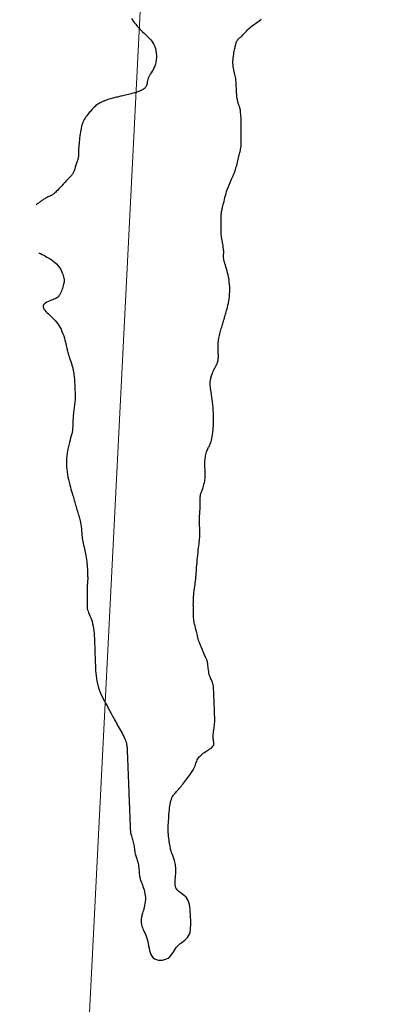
# Model space of a CAD drawing. Header units: millimetres. Extents: x 32690613 to 32693367, y 5343692 to 5344708.
# Tile 200 of 256: x 32692426 to 32692444, y 5344253 to 5344300. Entities that reach past the tile are written whole.
import ezdxf

# ---------------------------------------------------------------- set-up
doc = ezdxf.new("R2010")
doc.units = ezdxf.units.MM
doc.header["$LTSCALE"] = 20
doc.layers.get('0').update_dxf_attribs({"lineweight": 18})
doc.layers.get('Defpoints').update_dxf_attribs({"color": 11, "lineweight": 18})
doc.layers.add('02-DGM_HL_493.00', color=102, linetype='Continuous')

# ---------------------------------------------------------------- blocks, each defined once
blk = doc.blocks.new('A$C78070446')
blk.add_line((4469733.773, 5343068.963), (4469667.482, 5342330.093))

msp = doc.modelspace()

# ---------------------------------------------------------------- linework, layer by layer
at = {"layer": '02-DGM_HL_493.00', "elevation": 493, "flags": 128}
for points in [[(32692431.256, 5344299.697), (32692431.322, 5344299.597), (32692431.388, 5344299.502), (32692431.454, 5344299.415), (32692431.52, 5344299.334), (32692431.585, 5344299.259), (32692431.65, 5344299.189), (32692431.716, 5344299.123), (32692431.781, 5344299.06), (32692431.845, 5344298.999), (32692431.91, 5344298.939), (32692431.975, 5344298.879), (32692432.039, 5344298.817), (32692432.101, 5344298.754), (32692432.16, 5344298.688), (32692432.215, 5344298.618), (32692432.266, 5344298.542), (32692432.311, 5344298.461), (32692432.35, 5344298.372), (32692432.381, 5344298.276), (32692432.404, 5344298.174), (32692432.42, 5344298.067), (32692432.428, 5344297.958), (32692432.429, 5344297.849), (32692432.421, 5344297.742), (32692432.406, 5344297.638), (32692432.382, 5344297.54), (32692432.351, 5344297.448), (32692432.313, 5344297.364), (32692432.272, 5344297.285), (32692432.228, 5344297.21), (32692432.184, 5344297.14), (32692432.142, 5344297.073), (32692432.104, 5344297.008), (32692432.072, 5344296.944), (32692432.047, 5344296.88), (32692432.028, 5344296.818), (32692432.013, 5344296.757), (32692432.001, 5344296.698), (32692431.99, 5344296.642), (32692431.978, 5344296.59), (32692431.964, 5344296.542), (32692431.946, 5344296.498), (32692431.923, 5344296.46), (32692431.895, 5344296.426), (32692431.863, 5344296.397), (32692431.829, 5344296.372), (32692431.794, 5344296.35), (32692431.758, 5344296.331), (32692431.724, 5344296.314), (32692431.692, 5344296.3), (32692431.662, 5344296.287), (32692431.635, 5344296.275), (32692431.608, 5344296.264), (32692431.58, 5344296.253), (32692431.55, 5344296.242), (32692431.515, 5344296.231), (32692431.476, 5344296.218), (32692431.429, 5344296.205), (32692431.376, 5344296.191), (32692431.315, 5344296.175), (32692431.25, 5344296.158), (32692431.182, 5344296.141), (32692431.112, 5344296.124), (32692431.042, 5344296.107), (32692430.975, 5344296.091), (32692430.91, 5344296.075), (32692430.851, 5344296.061), (32692430.795, 5344296.048), (32692430.743, 5344296.035), (32692430.693, 5344296.023), (32692430.645, 5344296.011), (32692430.597, 5344296), (32692430.548, 5344295.988), (32692430.497, 5344295.976), (32692430.444, 5344295.963), (32692430.389, 5344295.949), (32692430.332, 5344295.935), (32692430.274, 5344295.919), (32692430.214, 5344295.901), (32692430.153, 5344295.882), (32692430.092, 5344295.861), (32692430.03, 5344295.838), (32692429.969, 5344295.813), (32692429.908, 5344295.785), (32692429.848, 5344295.756), (32692429.79, 5344295.726), (32692429.735, 5344295.694), (32692429.683, 5344295.662), (32692429.634, 5344295.629), (32692429.589, 5344295.596), (32692429.549, 5344295.563), (32692429.512, 5344295.53), (32692429.478, 5344295.496), (32692429.446, 5344295.462), (32692429.415, 5344295.426), (32692429.384, 5344295.389), (32692429.351, 5344295.351), (32692429.317, 5344295.31), (32692429.279, 5344295.267), (32692429.24, 5344295.221), (32692429.199, 5344295.172), (32692429.158, 5344295.121), (32692429.118, 5344295.067), (32692429.079, 5344295.011), (32692429.042, 5344294.951), (32692429.008, 5344294.889), (32692428.978, 5344294.824), (32692428.952, 5344294.755), (32692428.929, 5344294.684), (32692428.908, 5344294.609), (32692428.89, 5344294.53), (32692428.875, 5344294.448), (32692428.86, 5344294.363), (32692428.847, 5344294.273), (32692428.835, 5344294.18), (32692428.824, 5344294.084), (32692428.814, 5344293.989), (32692428.804, 5344293.895), (32692428.796, 5344293.804), (32692428.789, 5344293.72), (32692428.783, 5344293.642), (32692428.778, 5344293.574), (32692428.774, 5344293.517), (32692428.772, 5344293.47), (32692428.77, 5344293.43), (32692428.769, 5344293.398), (32692428.769, 5344293.372), (32692428.769, 5344293.35), (32692428.77, 5344293.33), (32692428.771, 5344293.312), (32692428.771, 5344293.294), (32692428.772, 5344293.276), (32692428.771, 5344293.257), (32692428.771, 5344293.236), (32692428.769, 5344293.214), (32692428.765, 5344293.189), (32692428.76, 5344293.163), (32692428.754, 5344293.133), (32692428.745, 5344293.099), (32692428.735, 5344293.063), (32692428.722, 5344293.024), (32692428.709, 5344292.983), (32692428.695, 5344292.94), (32692428.68, 5344292.896), (32692428.665, 5344292.85), (32692428.65, 5344292.804), (32692428.636, 5344292.758), (32692428.621, 5344292.711), (32692428.607, 5344292.666), (32692428.592, 5344292.622), (32692428.578, 5344292.58), (32692428.564, 5344292.54), (32692428.55, 5344292.503), (32692428.535, 5344292.469), (32692428.521, 5344292.439), (32692428.505, 5344292.411), (32692428.486, 5344292.383), (32692428.464, 5344292.354), (32692428.438, 5344292.322), (32692428.405, 5344292.285), (32692428.365, 5344292.241), (32692428.317, 5344292.189), (32692428.26, 5344292.128), (32692428.196, 5344292.059), (32692428.128, 5344291.985), (32692428.057, 5344291.908), (32692427.985, 5344291.832), (32692427.916, 5344291.759), (32692427.852, 5344291.69), (32692427.794, 5344291.63), (32692427.744, 5344291.579), (32692427.703, 5344291.537), (32692427.667, 5344291.503), (32692427.635, 5344291.475), (32692427.607, 5344291.452), (32692427.579, 5344291.433), (32692427.552, 5344291.415), (32692427.523, 5344291.399), (32692427.491, 5344291.382), (32692427.456, 5344291.364), (32692427.419, 5344291.345), (32692427.38, 5344291.326), (32692427.341, 5344291.307), (32692427.301, 5344291.287), (32692427.262, 5344291.266), (32692427.224, 5344291.245), (32692427.187, 5344291.224), (32692427.151, 5344291.202), (32692427.117, 5344291.18), (32692427.083, 5344291.158), (32692427.051, 5344291.135), (32692427.018, 5344291.112), (32692426.986, 5344291.089), (32692426.954, 5344291.066), (32692426.922, 5344291.043), (32692426.89, 5344291.02), (32692426.861, 5344290.998), (32692426.834, 5344290.979), (32692426.812, 5344290.963), (32692426.794, 5344290.95), (32692426.783, 5344290.942), (32692426.778, 5344290.939)], [(32692426.912, 5344288.684), (32692426.932, 5344288.674), (32692426.988, 5344288.648), (32692427.071, 5344288.606), (32692427.174, 5344288.552), (32692427.291, 5344288.487), (32692427.413, 5344288.414), (32692427.532, 5344288.334), (32692427.642, 5344288.251), (32692427.737, 5344288.165), (32692427.816, 5344288.079), (32692427.882, 5344287.993), (32692427.935, 5344287.909), (32692427.978, 5344287.828), (32692428.011, 5344287.751), (32692428.038, 5344287.679), (32692428.058, 5344287.613), (32692428.074, 5344287.555), (32692428.086, 5344287.502), (32692428.093, 5344287.454), (32692428.097, 5344287.408), (32692428.097, 5344287.362), (32692428.093, 5344287.315), (32692428.085, 5344287.266), (32692428.074, 5344287.211), (32692428.059, 5344287.15), (32692428.04, 5344287.084), (32692428.019, 5344287.016), (32692427.995, 5344286.947), (32692427.97, 5344286.879), (32692427.943, 5344286.815), (32692427.914, 5344286.755), (32692427.885, 5344286.703), (32692427.855, 5344286.659), (32692427.824, 5344286.623), (32692427.791, 5344286.593), (32692427.755, 5344286.568), (32692427.714, 5344286.545), (32692427.669, 5344286.524), (32692427.618, 5344286.504), (32692427.56, 5344286.482), (32692427.495, 5344286.457), (32692427.426, 5344286.429), (32692427.356, 5344286.399), (32692427.288, 5344286.365), (32692427.227, 5344286.329), (32692427.175, 5344286.289), (32692427.135, 5344286.246), (32692427.112, 5344286.2), (32692427.108, 5344286.151), (32692427.121, 5344286.1), (32692427.148, 5344286.045), (32692427.188, 5344285.989), (32692427.238, 5344285.932), (32692427.295, 5344285.873), (32692427.357, 5344285.814), (32692427.422, 5344285.754), (32692427.487, 5344285.693), (32692427.551, 5344285.632), (32692427.614, 5344285.569), (32692427.677, 5344285.503), (32692427.737, 5344285.433), (32692427.795, 5344285.358), (32692427.85, 5344285.277), (32692427.902, 5344285.189), (32692427.951, 5344285.093), (32692427.996, 5344284.992), (32692428.037, 5344284.888), (32692428.075, 5344284.784), (32692428.108, 5344284.681), (32692428.137, 5344284.582), (32692428.162, 5344284.49), (32692428.183, 5344284.407), (32692428.2, 5344284.335), (32692428.213, 5344284.272), (32692428.224, 5344284.216), (32692428.234, 5344284.164), (32692428.244, 5344284.114), (32692428.255, 5344284.064), (32692428.268, 5344284.011), (32692428.284, 5344283.953), (32692428.304, 5344283.887), (32692428.328, 5344283.815), (32692428.353, 5344283.739), (32692428.38, 5344283.658), (32692428.408, 5344283.576), (32692428.435, 5344283.492), (32692428.46, 5344283.409), (32692428.483, 5344283.327), (32692428.503, 5344283.249), (32692428.52, 5344283.173), (32692428.535, 5344283.1), (32692428.546, 5344283.029), (32692428.556, 5344282.96), (32692428.565, 5344282.894), (32692428.571, 5344282.829), (32692428.577, 5344282.766), (32692428.582, 5344282.704), (32692428.586, 5344282.644), (32692428.59, 5344282.584), (32692428.593, 5344282.524), (32692428.596, 5344282.464), (32692428.599, 5344282.404), (32692428.601, 5344282.344), (32692428.604, 5344282.282), (32692428.606, 5344282.219), (32692428.608, 5344282.155), (32692428.61, 5344282.09), (32692428.612, 5344282.024), (32692428.612, 5344281.959), (32692428.612, 5344281.894), (32692428.61, 5344281.83), (32692428.607, 5344281.766), (32692428.602, 5344281.704), (32692428.596, 5344281.643), (32692428.589, 5344281.582), (32692428.581, 5344281.521), (32692428.573, 5344281.46), (32692428.564, 5344281.397), (32692428.556, 5344281.332), (32692428.548, 5344281.266), (32692428.54, 5344281.197), (32692428.533, 5344281.126), (32692428.526, 5344281.054), (32692428.521, 5344280.982), (32692428.516, 5344280.911), (32692428.512, 5344280.841), (32692428.508, 5344280.773), (32692428.506, 5344280.709), (32692428.505, 5344280.648), (32692428.503, 5344280.589), (32692428.501, 5344280.531), (32692428.497, 5344280.471), (32692428.492, 5344280.409), (32692428.483, 5344280.341), (32692428.47, 5344280.267), (32692428.452, 5344280.185), (32692428.43, 5344280.094), (32692428.403, 5344279.994), (32692428.374, 5344279.886), (32692428.343, 5344279.772), (32692428.313, 5344279.653), (32692428.284, 5344279.531), (32692428.259, 5344279.406), (32692428.238, 5344279.28), (32692428.222, 5344279.155), (32692428.212, 5344279.029), (32692428.207, 5344278.904), (32692428.208, 5344278.779), (32692428.213, 5344278.654), (32692428.223, 5344278.529), (32692428.237, 5344278.405), (32692428.256, 5344278.28), (32692428.278, 5344278.156), (32692428.303, 5344278.034), (32692428.331, 5344277.914), (32692428.36, 5344277.798), (32692428.389, 5344277.687), (32692428.418, 5344277.583), (32692428.445, 5344277.487), (32692428.471, 5344277.399), (32692428.494, 5344277.322), (32692428.514, 5344277.252), (32692428.532, 5344277.19), (32692428.549, 5344277.131), (32692428.565, 5344277.076), (32692428.581, 5344277.02), (32692428.598, 5344276.964), (32692428.615, 5344276.905), (32692428.634, 5344276.84), (32692428.654, 5344276.772), (32692428.675, 5344276.701), (32692428.696, 5344276.628), (32692428.717, 5344276.555), (32692428.739, 5344276.482), (32692428.759, 5344276.412), (32692428.779, 5344276.344), (32692428.798, 5344276.28), (32692428.815, 5344276.219), (32692428.831, 5344276.16), (32692428.846, 5344276.103), (32692428.86, 5344276.047), (32692428.872, 5344275.989), (32692428.883, 5344275.931), (32692428.892, 5344275.87), (32692428.9, 5344275.806), (32692428.907, 5344275.741), (32692428.913, 5344275.673), (32692428.918, 5344275.606), (32692428.924, 5344275.539), (32692428.929, 5344275.473), (32692428.934, 5344275.409), (32692428.94, 5344275.349), (32692428.947, 5344275.293), (32692428.955, 5344275.24), (32692428.964, 5344275.189), (32692428.973, 5344275.138), (32692428.984, 5344275.087), (32692428.996, 5344275.034), (32692429.009, 5344274.979), (32692429.024, 5344274.919), (32692429.039, 5344274.854), (32692429.056, 5344274.785), (32692429.072, 5344274.712), (32692429.089, 5344274.634), (32692429.105, 5344274.552), (32692429.121, 5344274.468), (32692429.136, 5344274.38), (32692429.148, 5344274.29), (32692429.159, 5344274.198), (32692429.168, 5344274.105), (32692429.176, 5344274.013), (32692429.182, 5344273.923), (32692429.187, 5344273.837), (32692429.191, 5344273.755), (32692429.194, 5344273.681), (32692429.197, 5344273.614), (32692429.199, 5344273.556), (32692429.201, 5344273.506), (32692429.203, 5344273.463), (32692429.203, 5344273.425), (32692429.204, 5344273.392), (32692429.203, 5344273.362), (32692429.202, 5344273.333), (32692429.201, 5344273.305), (32692429.198, 5344273.276), (32692429.196, 5344273.246), (32692429.192, 5344273.213), (32692429.189, 5344273.177), (32692429.186, 5344273.136), (32692429.183, 5344273.09), (32692429.181, 5344273.038), (32692429.18, 5344272.979), (32692429.18, 5344272.913), (32692429.181, 5344272.841), (32692429.181, 5344272.764), (32692429.183, 5344272.686), (32692429.183, 5344272.606), (32692429.184, 5344272.528), (32692429.183, 5344272.452), (32692429.181, 5344272.382), (32692429.178, 5344272.317), (32692429.174, 5344272.257), (32692429.171, 5344272.201), (32692429.17, 5344272.147), (32692429.171, 5344272.093), (32692429.175, 5344272.039), (32692429.184, 5344271.983), (32692429.199, 5344271.924), (32692429.22, 5344271.859), (32692429.247, 5344271.79), (32692429.277, 5344271.715), (32692429.309, 5344271.636), (32692429.343, 5344271.551), (32692429.376, 5344271.461), (32692429.406, 5344271.366), (32692429.433, 5344271.266), (32692429.456, 5344271.16), (32692429.474, 5344271.049), (32692429.488, 5344270.934), (32692429.5, 5344270.816), (32692429.508, 5344270.696), (32692429.515, 5344270.573), (32692429.521, 5344270.449), (32692429.526, 5344270.324), (32692429.531, 5344270.199), (32692429.535, 5344270.074), (32692429.54, 5344269.949), (32692429.545, 5344269.824), (32692429.55, 5344269.699), (32692429.555, 5344269.575), (32692429.56, 5344269.45), (32692429.565, 5344269.325), (32692429.57, 5344269.2), (32692429.576, 5344269.075), (32692429.584, 5344268.95), (32692429.595, 5344268.825), (32692429.61, 5344268.701), (32692429.629, 5344268.577), (32692429.655, 5344268.453), (32692429.687, 5344268.329), (32692429.727, 5344268.205), (32692429.773, 5344268.084), (32692429.823, 5344267.965), (32692429.876, 5344267.85), (32692429.93, 5344267.74), (32692429.984, 5344267.637), (32692430.035, 5344267.541), (32692430.083, 5344267.455), (32692430.125, 5344267.378), (32692430.163, 5344267.309), (32692430.197, 5344267.247), (32692430.229, 5344267.189), (32692430.259, 5344267.134), (32692430.289, 5344267.08), (32692430.32, 5344267.024), (32692430.352, 5344266.965), (32692430.387, 5344266.901), (32692430.424, 5344266.833), (32692430.464, 5344266.761), (32692430.505, 5344266.686), (32692430.548, 5344266.608), (32692430.592, 5344266.528), (32692430.636, 5344266.448), (32692430.681, 5344266.366), (32692430.726, 5344266.285), (32692430.77, 5344266.204), (32692430.813, 5344266.124), (32692430.853, 5344266.046), (32692430.891, 5344265.971), (32692430.926, 5344265.899), (32692430.957, 5344265.83), (32692430.983, 5344265.766), (32692431.003, 5344265.707), (32692431.019, 5344265.652), (32692431.031, 5344265.601), (32692431.04, 5344265.553), (32692431.045, 5344265.508), (32692431.049, 5344265.464), (32692431.052, 5344265.422), (32692431.053, 5344265.38), (32692431.055, 5344265.338), (32692431.057, 5344265.296), (32692431.058, 5344265.252), (32692431.06, 5344265.206), (32692431.062, 5344265.158), (32692431.064, 5344265.107), (32692431.066, 5344265.051), (32692431.068, 5344264.991), (32692431.071, 5344264.926), (32692431.074, 5344264.858), (32692431.076, 5344264.786), (32692431.079, 5344264.714), (32692431.082, 5344264.641), (32692431.085, 5344264.57), (32692431.088, 5344264.501), (32692431.09, 5344264.436), (32692431.092, 5344264.376), (32692431.095, 5344264.32), (32692431.097, 5344264.266), (32692431.099, 5344264.214), (32692431.101, 5344264.162), (32692431.103, 5344264.108), (32692431.105, 5344264.052), (32692431.107, 5344263.992), (32692431.11, 5344263.927), (32692431.113, 5344263.858), (32692431.115, 5344263.787), (32692431.118, 5344263.714), (32692431.121, 5344263.642), (32692431.124, 5344263.57), (32692431.127, 5344263.502), (32692431.129, 5344263.437), (32692431.132, 5344263.377), (32692431.134, 5344263.321), (32692431.136, 5344263.267), (32692431.138, 5344263.215), (32692431.14, 5344263.163), (32692431.142, 5344263.109), (32692431.144, 5344263.053), (32692431.147, 5344262.993), (32692431.149, 5344262.928), (32692431.152, 5344262.858), (32692431.155, 5344262.785), (32692431.158, 5344262.708), (32692431.161, 5344262.629), (32692431.164, 5344262.548), (32692431.167, 5344262.465), (32692431.17, 5344262.382), (32692431.174, 5344262.299), (32692431.177, 5344262.216), (32692431.18, 5344262.135), (32692431.183, 5344262.056), (32692431.186, 5344261.979), (32692431.189, 5344261.906), (32692431.192, 5344261.836), (32692431.194, 5344261.771), (32692431.197, 5344261.711), (32692431.199, 5344261.656), (32692431.202, 5344261.603), (32692431.206, 5344261.553), (32692431.211, 5344261.504), (32692431.218, 5344261.456), (32692431.227, 5344261.407), (32692431.238, 5344261.356), (32692431.252, 5344261.303), (32692431.268, 5344261.248), (32692431.285, 5344261.191), (32692431.303, 5344261.133), (32692431.32, 5344261.073), (32692431.338, 5344261.012), (32692431.354, 5344260.951), (32692431.368, 5344260.889), (32692431.379, 5344260.827), (32692431.389, 5344260.765), (32692431.397, 5344260.704), (32692431.405, 5344260.643), (32692431.413, 5344260.584), (32692431.421, 5344260.527), (32692431.43, 5344260.472), (32692431.442, 5344260.419), (32692431.455, 5344260.369), (32692431.471, 5344260.32), (32692431.488, 5344260.272), (32692431.505, 5344260.223), (32692431.522, 5344260.174), (32692431.539, 5344260.122), (32692431.555, 5344260.067), (32692431.569, 5344260.007), (32692431.581, 5344259.943), (32692431.59, 5344259.874), (32692431.599, 5344259.804), (32692431.606, 5344259.732), (32692431.612, 5344259.661), (32692431.618, 5344259.593), (32692431.625, 5344259.527), (32692431.632, 5344259.467), (32692431.64, 5344259.413), (32692431.649, 5344259.364), (32692431.66, 5344259.318), (32692431.672, 5344259.273), (32692431.687, 5344259.227), (32692431.704, 5344259.179), (32692431.723, 5344259.127), (32692431.745, 5344259.069), (32692431.769, 5344259.003), (32692431.795, 5344258.931), (32692431.821, 5344258.853), (32692431.847, 5344258.77), (32692431.869, 5344258.683), (32692431.888, 5344258.593), (32692431.902, 5344258.501), (32692431.909, 5344258.408), (32692431.909, 5344258.314), (32692431.903, 5344258.221), (32692431.891, 5344258.13), (32692431.875, 5344258.042), (32692431.856, 5344257.957), (32692431.836, 5344257.877), (32692431.816, 5344257.803), (32692431.797, 5344257.736), (32692431.779, 5344257.677), (32692431.764, 5344257.624), (32692431.751, 5344257.577), (32692431.74, 5344257.534), (32692431.731, 5344257.495), (32692431.724, 5344257.458), (32692431.718, 5344257.422), (32692431.713, 5344257.386), (32692431.71, 5344257.348), (32692431.709, 5344257.309), (32692431.71, 5344257.268), (32692431.714, 5344257.224), (32692431.722, 5344257.177), (32692431.733, 5344257.126), (32692431.749, 5344257.072), (32692431.769, 5344257.013), (32692431.795, 5344256.948), (32692431.825, 5344256.879), (32692431.858, 5344256.805), (32692431.892, 5344256.725), (32692431.926, 5344256.641), (32692431.959, 5344256.551), (32692431.99, 5344256.456), (32692432.017, 5344256.355), (32692432.04, 5344256.249), (32692432.061, 5344256.141), (32692432.081, 5344256.033), (32692432.104, 5344255.928), (32692432.131, 5344255.827), (32692432.167, 5344255.735), (32692432.212, 5344255.654), (32692432.27, 5344255.587), (32692432.342, 5344255.535), (32692432.425, 5344255.498), (32692432.517, 5344255.477), (32692432.613, 5344255.47), (32692432.711, 5344255.476), (32692432.807, 5344255.496), (32692432.898, 5344255.528), (32692432.979, 5344255.573), (32692433.05, 5344255.628), (32692433.111, 5344255.692), (32692433.165, 5344255.762), (32692433.214, 5344255.837), (32692433.261, 5344255.914), (32692433.309, 5344255.99), (32692433.36, 5344256.063), (32692433.416, 5344256.132), (32692433.48, 5344256.193), (32692433.549, 5344256.25), (32692433.621, 5344256.303), (32692433.694, 5344256.356), (32692433.765, 5344256.411), (32692433.831, 5344256.47), (32692433.89, 5344256.536), (32692433.939, 5344256.611), (32692433.977, 5344256.696), (32692434.005, 5344256.791), (32692434.023, 5344256.895), (32692434.034, 5344257.005), (32692434.038, 5344257.122), (32692434.038, 5344257.242), (32692434.035, 5344257.365), (32692434.03, 5344257.49), (32692434.025, 5344257.615), (32692434.019, 5344257.738), (32692434.009, 5344257.858), (32692433.996, 5344257.973), (32692433.977, 5344258.083), (32692433.95, 5344258.185), (32692433.916, 5344258.277), (32692433.871, 5344258.359), (32692433.816, 5344258.43), (32692433.753, 5344258.491), (32692433.685, 5344258.545), (32692433.615, 5344258.594), (32692433.546, 5344258.642), (32692433.482, 5344258.69), (32692433.425, 5344258.742), (32692433.379, 5344258.799), (32692433.345, 5344258.864), (32692433.324, 5344258.936), (32692433.312, 5344259.013), (32692433.308, 5344259.095), (32692433.309, 5344259.18), (32692433.315, 5344259.267), (32692433.322, 5344259.353), (32692433.329, 5344259.439), (32692433.334, 5344259.523), (32692433.336, 5344259.603), (32692433.337, 5344259.682), (32692433.335, 5344259.757), (32692433.331, 5344259.83), (32692433.325, 5344259.9), (32692433.316, 5344259.967), (32692433.305, 5344260.03), (32692433.293, 5344260.091), (32692433.278, 5344260.148), (32692433.262, 5344260.202), (32692433.245, 5344260.253), (32692433.228, 5344260.3), (32692433.211, 5344260.344), (32692433.194, 5344260.385), (32692433.179, 5344260.423), (32692433.164, 5344260.457), (32692433.151, 5344260.49), (32692433.139, 5344260.522), (32692433.127, 5344260.557), (32692433.116, 5344260.594), (32692433.105, 5344260.637), (32692433.094, 5344260.686), (32692433.082, 5344260.743), (32692433.07, 5344260.81), (32692433.058, 5344260.884), (32692433.045, 5344260.962), (32692433.033, 5344261.043), (32692433.022, 5344261.123), (32692433.011, 5344261.2), (32692433.001, 5344261.27), (32692432.993, 5344261.333), (32692432.987, 5344261.385), (32692432.982, 5344261.429), (32692432.978, 5344261.467), (32692432.976, 5344261.504), (32692432.975, 5344261.541), (32692432.976, 5344261.581), (32692432.977, 5344261.629), (32692432.979, 5344261.686), (32692432.982, 5344261.754), (32692432.986, 5344261.833), (32692432.991, 5344261.921), (32692432.996, 5344262.015), (32692433.003, 5344262.115), (32692433.01, 5344262.216), (32692433.017, 5344262.319), (32692433.026, 5344262.42), (32692433.036, 5344262.518), (32692433.046, 5344262.613), (32692433.059, 5344262.704), (32692433.073, 5344262.791), (32692433.09, 5344262.873), (32692433.109, 5344262.95), (32692433.132, 5344263.022), (32692433.158, 5344263.088), (32692433.187, 5344263.149), (32692433.22, 5344263.205), (32692433.256, 5344263.257), (32692433.294, 5344263.306), (32692433.334, 5344263.352), (32692433.375, 5344263.398), (32692433.416, 5344263.442), (32692433.458, 5344263.488), (32692433.499, 5344263.534), (32692433.541, 5344263.583), (32692433.582, 5344263.633), (32692433.624, 5344263.685), (32692433.668, 5344263.74), (32692433.712, 5344263.797), (32692433.758, 5344263.857), (32692433.807, 5344263.92), (32692433.857, 5344263.986), (32692433.909, 5344264.054), (32692433.962, 5344264.124), (32692434.013, 5344264.195), (32692434.062, 5344264.266), (32692434.108, 5344264.337), (32692434.15, 5344264.406), (32692434.186, 5344264.473), (32692434.216, 5344264.537), (32692434.242, 5344264.599), (32692434.263, 5344264.657), (32692434.283, 5344264.714), (32692434.302, 5344264.768), (32692434.322, 5344264.82), (32692434.345, 5344264.871), (32692434.371, 5344264.92), (32692434.403, 5344264.967), (32692434.441, 5344265.013), (32692434.482, 5344265.058), (32692434.528, 5344265.101), (32692434.577, 5344265.143), (32692434.629, 5344265.184), (32692434.683, 5344265.223), (32692434.739, 5344265.262), (32692434.796, 5344265.299), (32692434.853, 5344265.336), (32692434.908, 5344265.372), (32692434.959, 5344265.408), (32692435.006, 5344265.443), (32692435.047, 5344265.479), (32692435.081, 5344265.515), (32692435.105, 5344265.552), (32692435.12, 5344265.59), (32692435.126, 5344265.629), (32692435.125, 5344265.67), (32692435.12, 5344265.714), (32692435.112, 5344265.761), (32692435.103, 5344265.812), (32692435.095, 5344265.867), (32692435.091, 5344265.927), (32692435.09, 5344265.992), (32692435.094, 5344266.061), (32692435.102, 5344266.134), (32692435.111, 5344266.209), (32692435.121, 5344266.285), (32692435.132, 5344266.362), (32692435.142, 5344266.438), (32692435.151, 5344266.513), (32692435.157, 5344266.585), (32692435.162, 5344266.654), (32692435.164, 5344266.722), (32692435.165, 5344266.788), (32692435.164, 5344266.852), (32692435.163, 5344266.916), (32692435.161, 5344266.979), (32692435.158, 5344267.041), (32692435.156, 5344267.104), (32692435.153, 5344267.166), (32692435.151, 5344267.229), (32692435.148, 5344267.291), (32692435.146, 5344267.354), (32692435.144, 5344267.416), (32692435.141, 5344267.479), (32692435.139, 5344267.541), (32692435.136, 5344267.603), (32692435.134, 5344267.666), (32692435.131, 5344267.728), (32692435.129, 5344267.791), (32692435.126, 5344267.853), (32692435.124, 5344267.916), (32692435.122, 5344267.978), (32692435.119, 5344268.041), (32692435.117, 5344268.103), (32692435.114, 5344268.165), (32692435.11, 5344268.226), (32692435.105, 5344268.286), (32692435.099, 5344268.344), (32692435.09, 5344268.4), (32692435.079, 5344268.453), (32692435.065, 5344268.503), (32692435.049, 5344268.55), (32692435.029, 5344268.595), (32692435.009, 5344268.639), (32692434.987, 5344268.683), (32692434.965, 5344268.729), (32692434.944, 5344268.778), (32692434.924, 5344268.831), (32692434.907, 5344268.89), (32692434.893, 5344268.955), (32692434.881, 5344269.025), (32692434.871, 5344269.098), (32692434.862, 5344269.172), (32692434.855, 5344269.245), (32692434.847, 5344269.315), (32692434.839, 5344269.38), (32692434.83, 5344269.439), (32692434.82, 5344269.49), (32692434.808, 5344269.534), (32692434.795, 5344269.572), (32692434.78, 5344269.607), (32692434.765, 5344269.641), (32692434.748, 5344269.674), (32692434.73, 5344269.71), (32692434.711, 5344269.748), (32692434.691, 5344269.792), (32692434.67, 5344269.839), (32692434.649, 5344269.89), (32692434.627, 5344269.943), (32692434.605, 5344269.997), (32692434.583, 5344270.052), (32692434.562, 5344270.106), (32692434.54, 5344270.158), (32692434.519, 5344270.208), (32692434.499, 5344270.256), (32692434.479, 5344270.301), (32692434.461, 5344270.343), (32692434.444, 5344270.382), (32692434.429, 5344270.418), (32692434.415, 5344270.452), (32692434.404, 5344270.483), (32692434.395, 5344270.511), (32692434.388, 5344270.538), (32692434.381, 5344270.566), (32692434.375, 5344270.596), (32692434.368, 5344270.63), (32692434.36, 5344270.67), (32692434.35, 5344270.717), (32692434.337, 5344270.774), (32692434.321, 5344270.841), (32692434.303, 5344270.917), (32692434.283, 5344270.999), (32692434.262, 5344271.084), (32692434.242, 5344271.171), (32692434.222, 5344271.256), (32692434.205, 5344271.338), (32692434.191, 5344271.414), (32692434.18, 5344271.482), (32692434.172, 5344271.543), (32692434.167, 5344271.599), (32692434.165, 5344271.653), (32692434.163, 5344271.705), (32692434.163, 5344271.758), (32692434.163, 5344271.813), (32692434.163, 5344271.873), (32692434.163, 5344271.938), (32692434.162, 5344272.01), (32692434.161, 5344272.087), (32692434.16, 5344272.168), (32692434.161, 5344272.255), (32692434.163, 5344272.345), (32692434.166, 5344272.439), (32692434.172, 5344272.536), (32692434.18, 5344272.636), (32692434.191, 5344272.737), (32692434.202, 5344272.837), (32692434.215, 5344272.935), (32692434.228, 5344273.027), (32692434.24, 5344273.114), (32692434.251, 5344273.193), (32692434.261, 5344273.261), (32692434.268, 5344273.319), (32692434.274, 5344273.367), (32692434.278, 5344273.411), (32692434.281, 5344273.452), (32692434.284, 5344273.494), (32692434.287, 5344273.541), (32692434.291, 5344273.594), (32692434.295, 5344273.659), (32692434.301, 5344273.736), (32692434.308, 5344273.824), (32692434.316, 5344273.923), (32692434.325, 5344274.029), (32692434.335, 5344274.142), (32692434.346, 5344274.257), (32692434.358, 5344274.375), (32692434.37, 5344274.492), (32692434.382, 5344274.608), (32692434.394, 5344274.72), (32692434.407, 5344274.827), (32692434.418, 5344274.929), (32692434.43, 5344275.024), (32692434.44, 5344275.112), (32692434.449, 5344275.19), (32692434.456, 5344275.258), (32692434.462, 5344275.316), (32692434.465, 5344275.365), (32692434.468, 5344275.409), (32692434.469, 5344275.449), (32692434.469, 5344275.49), (32692434.469, 5344275.534), (32692434.467, 5344275.583), (32692434.465, 5344275.64), (32692434.462, 5344275.707), (32692434.459, 5344275.783), (32692434.457, 5344275.865), (32692434.454, 5344275.949), (32692434.452, 5344276.034), (32692434.45, 5344276.115), (32692434.45, 5344276.191), (32692434.45, 5344276.259), (32692434.452, 5344276.316), (32692434.455, 5344276.365), (32692434.458, 5344276.409), (32692434.462, 5344276.449), (32692434.466, 5344276.488), (32692434.469, 5344276.53), (32692434.472, 5344276.577), (32692434.474, 5344276.631), (32692434.474, 5344276.695), (32692434.474, 5344276.767), (32692434.474, 5344276.844), (32692434.473, 5344276.923), (32692434.474, 5344277.004), (32692434.475, 5344277.082), (32692434.478, 5344277.156), (32692434.482, 5344277.223), (32692434.489, 5344277.281), (32692434.499, 5344277.332), (32692434.51, 5344277.377), (32692434.523, 5344277.418), (32692434.537, 5344277.457), (32692434.552, 5344277.495), (32692434.568, 5344277.535), (32692434.585, 5344277.577), (32692434.602, 5344277.624), (32692434.62, 5344277.675), (32692434.636, 5344277.729), (32692434.652, 5344277.786), (32692434.667, 5344277.846), (32692434.68, 5344277.907), (32692434.692, 5344277.969), (32692434.701, 5344278.032), (32692434.708, 5344278.095), (32692434.712, 5344278.157), (32692434.715, 5344278.22), (32692434.715, 5344278.283), (32692434.715, 5344278.345), (32692434.714, 5344278.408), (32692434.712, 5344278.47), (32692434.709, 5344278.533), (32692434.707, 5344278.595), (32692434.705, 5344278.657), (32692434.703, 5344278.72), (32692434.703, 5344278.783), (32692434.704, 5344278.845), (32692434.706, 5344278.908), (32692434.711, 5344278.97), (32692434.717, 5344279.033), (32692434.727, 5344279.096), (32692434.738, 5344279.158), (32692434.752, 5344279.219), (32692434.767, 5344279.278), (32692434.784, 5344279.335), (32692434.801, 5344279.388), (32692434.82, 5344279.438), (32692434.839, 5344279.483), (32692434.858, 5344279.523), (32692434.878, 5344279.56), (32692434.897, 5344279.596), (32692434.916, 5344279.632), (32692434.936, 5344279.671), (32692434.955, 5344279.714), (32692434.974, 5344279.764), (32692434.992, 5344279.822), (32692435.011, 5344279.891), (32692435.028, 5344279.968), (32692435.044, 5344280.055), (32692435.06, 5344280.148), (32692435.073, 5344280.248), (32692435.085, 5344280.354), (32692435.095, 5344280.464), (32692435.102, 5344280.577), (32692435.107, 5344280.693), (32692435.108, 5344280.812), (32692435.108, 5344280.932), (32692435.105, 5344281.053), (32692435.1, 5344281.176), (32692435.092, 5344281.3), (32692435.083, 5344281.424), (32692435.071, 5344281.549), (32692435.057, 5344281.673), (32692435.042, 5344281.796), (32692435.027, 5344281.915), (32692435.011, 5344282.028), (32692434.996, 5344282.135), (32692434.981, 5344282.233), (32692434.969, 5344282.32), (32692434.959, 5344282.395), (32692434.951, 5344282.457), (32692434.946, 5344282.507), (32692434.944, 5344282.548), (32692434.943, 5344282.582), (32692434.945, 5344282.612), (32692434.948, 5344282.639), (32692434.953, 5344282.666), (32692434.959, 5344282.696), (32692434.967, 5344282.729), (32692434.975, 5344282.768), (32692434.985, 5344282.81), (32692434.997, 5344282.855), (32692435.011, 5344282.904), (32692435.028, 5344282.956), (32692435.048, 5344283.01), (32692435.071, 5344283.067), (32692435.098, 5344283.125), (32692435.127, 5344283.184), (32692435.157, 5344283.244), (32692435.188, 5344283.304), (32692435.218, 5344283.363), (32692435.246, 5344283.421), (32692435.271, 5344283.477), (32692435.292, 5344283.531), (32692435.309, 5344283.583), (32692435.32, 5344283.633), (32692435.328, 5344283.682), (32692435.333, 5344283.731), (32692435.335, 5344283.781), (32692435.335, 5344283.834), (32692435.334, 5344283.89), (32692435.332, 5344283.95), (32692435.329, 5344284.015), (32692435.327, 5344284.084), (32692435.325, 5344284.156), (32692435.324, 5344284.231), (32692435.324, 5344284.307), (32692435.326, 5344284.384), (32692435.33, 5344284.46), (32692435.336, 5344284.534), (32692435.345, 5344284.606), (32692435.357, 5344284.676), (32692435.37, 5344284.744), (32692435.385, 5344284.81), (32692435.401, 5344284.875), (32692435.418, 5344284.94), (32692435.436, 5344285.003), (32692435.455, 5344285.067), (32692435.473, 5344285.13), (32692435.491, 5344285.193), (32692435.509, 5344285.254), (32692435.527, 5344285.314), (32692435.544, 5344285.373), (32692435.56, 5344285.428), (32692435.575, 5344285.481), (32692435.589, 5344285.531), (32692435.603, 5344285.576), (32692435.615, 5344285.62), (32692435.628, 5344285.662), (32692435.64, 5344285.705), (32692435.653, 5344285.749), (32692435.667, 5344285.798), (32692435.682, 5344285.851), (32692435.7, 5344285.91), (32692435.719, 5344285.977), (32692435.74, 5344286.052), (32692435.762, 5344286.133), (32692435.783, 5344286.221), (32692435.804, 5344286.315), (32692435.823, 5344286.413), (32692435.839, 5344286.517), (32692435.852, 5344286.625), (32692435.862, 5344286.737), (32692435.867, 5344286.851), (32692435.868, 5344286.967), (32692435.866, 5344287.084), (32692435.859, 5344287.201), (32692435.849, 5344287.317), (32692435.835, 5344287.43), (32692435.817, 5344287.541), (32692435.795, 5344287.648), (32692435.771, 5344287.75), (32692435.745, 5344287.847), (32692435.718, 5344287.938), (32692435.691, 5344288.024), (32692435.666, 5344288.104), (32692435.642, 5344288.177), (32692435.622, 5344288.242), (32692435.606, 5344288.3), (32692435.594, 5344288.352), (32692435.585, 5344288.397), (32692435.579, 5344288.438), (32692435.576, 5344288.474), (32692435.575, 5344288.507), (32692435.575, 5344288.537), (32692435.576, 5344288.566), (32692435.579, 5344288.594), (32692435.581, 5344288.622), (32692435.584, 5344288.653), (32692435.586, 5344288.686), (32692435.586, 5344288.724), (32692435.585, 5344288.767), (32692435.582, 5344288.816), (32692435.576, 5344288.874), (32692435.566, 5344288.941), (32692435.555, 5344289.014), (32692435.542, 5344289.093), (32692435.528, 5344289.174), (32692435.514, 5344289.257), (32692435.5, 5344289.337), (32692435.488, 5344289.414), (32692435.479, 5344289.485), (32692435.472, 5344289.549), (32692435.469, 5344289.607), (32692435.467, 5344289.661), (32692435.467, 5344289.712), (32692435.467, 5344289.762), (32692435.469, 5344289.814), (32692435.47, 5344289.869), (32692435.471, 5344289.928), (32692435.471, 5344289.994), (32692435.471, 5344290.064), (32692435.47, 5344290.138), (32692435.469, 5344290.212), (32692435.468, 5344290.286), (32692435.468, 5344290.358), (32692435.469, 5344290.425), (32692435.472, 5344290.486), (32692435.476, 5344290.539), (32692435.481, 5344290.587), (32692435.488, 5344290.632), (32692435.497, 5344290.674), (32692435.507, 5344290.718), (32692435.519, 5344290.764), (32692435.532, 5344290.816), (32692435.547, 5344290.875), (32692435.563, 5344290.942), (32692435.581, 5344291.018), (32692435.6, 5344291.1), (32692435.621, 5344291.188), (32692435.644, 5344291.279), (32692435.668, 5344291.372), (32692435.695, 5344291.466), (32692435.724, 5344291.56), (32692435.754, 5344291.652), (32692435.787, 5344291.741), (32692435.82, 5344291.828), (32692435.854, 5344291.911), (32692435.887, 5344291.991), (32692435.92, 5344292.066), (32692435.952, 5344292.138), (32692435.982, 5344292.204), (32692436.01, 5344292.265), (32692436.035, 5344292.322), (32692436.059, 5344292.377), (32692436.081, 5344292.43), (32692436.102, 5344292.483), (32692436.121, 5344292.538), (32692436.14, 5344292.595), (32692436.159, 5344292.655), (32692436.177, 5344292.721), (32692436.195, 5344292.791), (32692436.213, 5344292.863), (32692436.231, 5344292.936), (32692436.248, 5344293.01), (32692436.265, 5344293.082), (32692436.282, 5344293.151), (32692436.298, 5344293.217), (32692436.314, 5344293.278), (32692436.33, 5344293.335), (32692436.345, 5344293.39), (32692436.358, 5344293.444), (32692436.37, 5344293.5), (32692436.381, 5344293.558), (32692436.39, 5344293.62), (32692436.397, 5344293.688), (32692436.401, 5344293.762), (32692436.404, 5344293.842), (32692436.404, 5344293.924), (32692436.404, 5344294.008), (32692436.403, 5344294.09), (32692436.402, 5344294.17), (32692436.401, 5344294.244), (32692436.4, 5344294.311), (32692436.4, 5344294.369), (32692436.401, 5344294.42), (32692436.402, 5344294.467), (32692436.403, 5344294.512), (32692436.405, 5344294.556), (32692436.406, 5344294.604), (32692436.406, 5344294.657), (32692436.406, 5344294.717), (32692436.406, 5344294.786), (32692436.404, 5344294.862), (32692436.401, 5344294.944), (32692436.397, 5344295.027), (32692436.393, 5344295.11), (32692436.388, 5344295.191), (32692436.381, 5344295.266), (32692436.374, 5344295.333), (32692436.366, 5344295.39), (32692436.357, 5344295.438), (32692436.348, 5344295.48), (32692436.337, 5344295.515), (32692436.327, 5344295.547), (32692436.316, 5344295.577), (32692436.304, 5344295.605), (32692436.293, 5344295.635), (32692436.281, 5344295.667), (32692436.269, 5344295.703), (32692436.258, 5344295.741), (32692436.247, 5344295.783), (32692436.236, 5344295.829), (32692436.226, 5344295.879), (32692436.217, 5344295.934), (32692436.209, 5344295.993), (32692436.202, 5344296.058), (32692436.196, 5344296.127), (32692436.191, 5344296.198), (32692436.186, 5344296.27), (32692436.182, 5344296.343), (32692436.179, 5344296.414), (32692436.176, 5344296.483), (32692436.174, 5344296.548), (32692436.171, 5344296.608), (32692436.169, 5344296.664), (32692436.166, 5344296.718), (32692436.161, 5344296.77), (32692436.156, 5344296.822), (32692436.149, 5344296.875), (32692436.14, 5344296.931), (32692436.129, 5344296.991), (32692436.114, 5344297.055), (32692436.099, 5344297.124), (32692436.082, 5344297.197), (32692436.065, 5344297.273), (32692436.05, 5344297.352), (32692436.037, 5344297.433), (32692436.027, 5344297.515), (32692436.021, 5344297.598), (32692436.021, 5344297.682), (32692436.024, 5344297.764), (32692436.032, 5344297.846), (32692436.042, 5344297.926), (32692436.054, 5344298.003), (32692436.067, 5344298.077), (32692436.081, 5344298.147), (32692436.095, 5344298.213), (32692436.107, 5344298.273), (32692436.119, 5344298.329), (32692436.13, 5344298.38), (32692436.141, 5344298.426), (32692436.151, 5344298.468), (32692436.161, 5344298.507), (32692436.171, 5344298.542), (32692436.182, 5344298.574), (32692436.193, 5344298.602), (32692436.204, 5344298.628), (32692436.216, 5344298.652), (32692436.229, 5344298.673), (32692436.242, 5344298.692), (32692436.256, 5344298.709), (32692436.27, 5344298.724), (32692436.285, 5344298.738), (32692436.3, 5344298.751), (32692436.317, 5344298.763), (32692436.334, 5344298.776), (32692436.354, 5344298.79), (32692436.375, 5344298.806), (32692436.398, 5344298.826), (32692436.424, 5344298.85), (32692436.453, 5344298.879), (32692436.485, 5344298.914), (32692436.52, 5344298.954), (32692436.559, 5344298.999), (32692436.602, 5344299.047), (32692436.648, 5344299.097), (32692436.698, 5344299.149), (32692436.753, 5344299.202), (32692436.811, 5344299.255), (32692436.874, 5344299.307), (32692436.941, 5344299.359), (32692437.012, 5344299.412), (32692437.089, 5344299.466), (32692437.17, 5344299.523), (32692437.256, 5344299.584), (32692437.348, 5344299.649)]]:
    msp.add_lwpolyline(points, dxfattribs=at)

# ---------------------------------------------------------------- block references
at = {"layer": 'Defpoints', "rotation": 2.237485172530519}
msp.add_blockref('A$C78070446', (28434719.524, -168960.664), dxfattribs=at)

doc.saveas('drawing.dxf')
